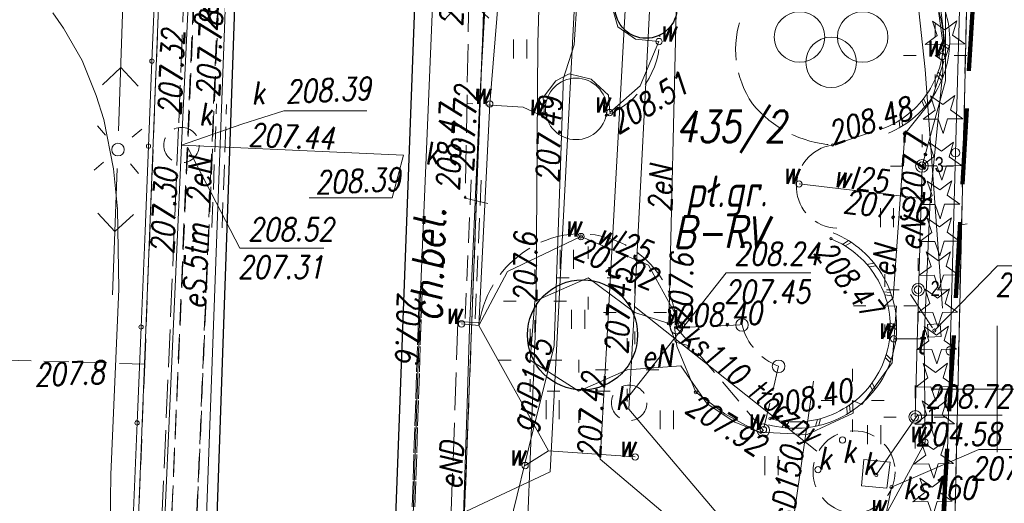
# Model space of a CAD drawing. Extents: x 6591072 to 6591270, y 5674713 to 5675005.
# Tile 21 of 37: x 6591211 to 6591250, y 5674895 to 5674915. Entities that reach past the tile are written whole.
import ezdxf
from ezdxf.enums import TextEntityAlignment as Align

# ---------------------------------------------------------------- set-up
doc = ezdxf.new("R2010")
doc.units = 0
doc.header["$PDMODE"] = 33
doc.header["$PDSIZE"] = 0.3
for name, pattern in [('1', [0]), ('2', [1.5, 1, -0.5]), ('BGT', [0]), ('BPB', [1.5, 1, -0.5]), ('BUW', [1.5, 1, -0.5]), ('KOC', [2, 1.5, -0.5]), ('KOJ', [0]), ('KOU', [1.5, 1, -0.5]), ('UBE', [1.5, 1, -0.5]), ('UOK', [1.5, 1, -0.5]), ('UPE', [0]), ('UPG', [0]), ('UPK', [0]), ('UPT', [0]), ('UPW', [0]), ('WRC', [0])]:
    doc.linetypes.add(name, pattern=pattern)
doc.layers.get('0').update_dxf_attribs({"color": 250, "linetype": 'CONTINUOUS', "lineweight": 100})
for name, color, linetype, lineweight in [('Dzialki', 7, '1', 18), ('EBUPP_L_6', 250, 'BUW', 18), ('EBUPP_T_0', 250, 'CONTINUOUS', 18), ('Kontury', 90, '1', 18), ('Numery_dzialek', 7, 'CONTINUOUS', 18), ('Numery_konturow', 90, 'CONTINUOUS', 13), ('SDROK_T_1', 7, 'CONTINUOUS', 18), ('SDRPK_L_0', 7, 'KOJ', 25), ('SDRPK_L_2', 7, 'KOC', 18), ('SDRPK_L_3', 7, 'KOJ', 25), ('SDRPK_L_5', 7, 'KOC', 18), ('SDRPT_L_1', 7, '1', 18), ('SZOPO_L_0', 7, 'BGT', 18), ('SZOPO_L_1', 7, '2', 18), ('SZZPZ_T_0', 7, 'CONTINUOUS', 18), ('SZZTS_T_1', 7, 'CONTINUOUS', 18), ('UEEOA_T_10', 1, 'CONTINUOUS', 18), ('UEEOA_T_9', 1, 'CONTINUOUS', 18), ('UEEOC_T_0', 1, 'CONTINUOUS', 18), ('UEEOO_T_0', 1, 'CONTINUOUS', 18), ('UEEOO_T_1', 1, 'CONTINUOUS', 18), ('UEEPB_L_0', 1, 'UBE', 18), ('UEEPB_L_1', 1, 'UBE', 18), ('UEEPON_L_0', 1, 'UPE', 18), ('UEEPON_L_1', 1, 'UPE', 18), ('UGGOC_T_0', 2, 'CONTINUOUS', 18), ('UGGOO_T_0', 2, 'CONTINUOUS', 18), ('UGGPON_L_1', 2, 'UPG', 18), ('UKKOA_T_13', 36, 'CONTINUOUS', 18), ('UKKOA_T_3', 36, 'CONTINUOUS', 18), ('UKKOA_T_4', 36, 'CONTINUOUS', 18), ('UKKOA_T_5', 36, 'CONTINUOUS', 18), ('UKKOC_T_0', 36, 'CONTINUOUS', 18), ('UKKOC_T_1', 36, 'CONTINUOUS', 18), ('UKKOC_T_2', 36, 'CONTINUOUS', 18), ('UKKOC_T_3', 36, 'CONTINUOUS', 18), ('UKKOC_T_4', 36, 'CONTINUOUS', 18), ('UKKOC_T_5', 36, 'CONTINUOUS', 18), ('UKKOO_T_1', 36, 'CONTINUOUS', 18), ('UKKOO_T_7', 36, 'CONTINUOUS', 18), ('UKKPA_L_1', 36, 'UOK', 18), ('UKKPA_L_4', 36, 'UOK', 18), ('UKKPA_L_5', 36, 'UOK', 18), ('UKKPA_L_6', 36, '1', 0), ('UKKPOD_L_1', 36, 'UPK', 18), ('UKKPOL_L_1', 36, 'UPG', 18), ('UKKPOM_L_1', 36, 'UPG', 18), ('UKKPOP_L_0', 36, 'UPG', 18), ('UKKPOP_L_1', 36, 'UPG', 18), ('UTTOA_T_14', 30, 'CONTINUOUS', 18), ('UTTOA_T_3', 30, 'CONTINUOUS', 18), ('UTTOC_T_3', 30, 'CONTINUOUS', 18), ('UTTOO_T_2', 30, 'CONTINUOUS', 18), ('UTTPOM_L_0', 30, 'UPT', 18), ('UTTPOM_L_1', 30, 'UPT', 18), ('UWWOA_T_2', 5, 'CONTINUOUS', 18), ('UWWOA_T_7', 5, 'CONTINUOUS', 18), ('UWWOC_T_0', 5, 'CONTINUOUS', 18), ('UWWOO_T_1', 5, 'CONTINUOUS', 18), ('UWWPL_L_0', 5, 'UPW', 18), ('UWWPM_L_1', 5, 'UPW', 18), ('WUKOS_T_1', 7, 'CONTINUOUS', 18), ('WWRPH_L_0', 23, '1', 13), ('WWRPP_T_0', 13, 'CONTINUOUS', 18), ('ZAKRES', 250, '2', 100)]:
    doc.layers.add(name, color=color, linetype=linetype, lineweight=lineweight)
doc.layers.add('PARSI', color=7, linetype='CONTINUOUS', lineweight=20, true_color=0x0a0909)
for name, color, linetype, lineweight, plot in [('PP$$O', 209, 'CONTINUOUS', 13, False), ('PPINO', 4, 'CONTINUOUS', 13, False), ('PPINP', 4, 'CONTINUOUS', 13, False)]:
    doc.layers.add(name, color=color, linetype=linetype, lineweight=lineweight, plot=plot)
doc.styles.add('K1_ACAD', font='romans.shx', dxfattribs={"width": 0.8, "oblique": 12})
doc.styles.add('OPIS_PIK', font='txt', dxfattribs={"width": 0.8, "height": 1.2})
doc.styles.get("Standard").update_dxf_attribs({"font": 'Simplex.SHX', "width": 0.75})

# ---------------------------------------------------------------- blocks, each defined once
blk = doc.blocks.new('other_BUJ')
at = {"linetype": 'Continuous'}
blk.add_circle((0, 0), 0.25, dxfattribs=at)
blk = doc.blocks.new('other_WSU')
at = {"linetype": 'Continuous'}
blk.add_circle((0, 0), 0.045, dxfattribs=at)
blk = doc.blocks.new('other_SLS')
at = {"linetype": 'Continuous'}
blk.add_circle((0, 0), 0.25, dxfattribs=at)
blk = doc.blocks.new('other_PNN')
at = {"linetype": 'Continuous'}
for p, q in [((3.25, 0), (2.5429, 0.7071)), ((0.75, 0), (5.75, 0)), ((3.25, 0), (2.5429, -0.7071))]:
    blk.add_line(p, q, dxfattribs=at)
blk = doc.blocks.new('other_LAT')
at = {"linetype": 'Continuous'}
for p, q in [((0, 0.75), (0, 1.25)), ((-1.25, 0), (-0.75, 0)), ((0.75, 0), (1.25, 0)), ((0, -0.75), (0, -1.25))]:
    blk.add_line(p, q, dxfattribs=at)
blk = doc.blocks.new('other_UGE')
at = {"linetype": 'Continuous'}
blk.add_circle((0, 0), 0.0625, dxfattribs=at)
blk = doc.blocks.new('ARM')
at = {"linetype": 'Continuous'}
blk.add_circle((0, 0), 0.125, dxfattribs=at)
blk = doc.blocks.new('other_UGK')
at = {"linetype": 'Continuous'}
blk.add_circle((0, 0), 0.0625, dxfattribs=at)
blk = doc.blocks.new('other_WLM')
at = {"linetype": 'Continuous'}
for p, q in [((0.25, 0.25), (-0.25, 0.25)), ((-0.25, 0.25), (-0.25, -0.25)), ((0.25, -0.25), (0.25, 0.25)), ((-0.25, -0.25), (0.25, -0.25))]:
    blk.add_line(p, q, dxfattribs=at)
blk = doc.blocks.new('other_UGW')
at = {"linetype": 'Continuous'}
blk.add_circle((0, 0), 0.0625, dxfattribs=at)
blk = doc.blocks.new('other_DIN')
at = {"linetype": 'Continuous'}
for p, q in [((-0.3012, 0.09375), (-0.4937, 0.6621)), ((-0.4937, 0.6621), (-0.0039, 0.31545)), ((-0.0039, 0.31545), (0.4771, 0.67415)), ((0.4771, 0.67415), (0.2988, 0.1012)), ((-0.78225, -0.26495), (-0.3012, 0.09375)), ((0.2988, 0.1012), (0.7886, -0.24545)), ((-0.18225, -0.2575), (-0.78225, -0.26495)), ((0.01025, -0.82585), (-0.18225, -0.2575)), ((0.1886, -0.2529), (0.01025, -0.82585)), ((0.7886, -0.24545), (0.1886, -0.2529))]:
    blk.add_line(p, q, dxfattribs=at)
blk = doc.blocks.new('TRA1')
at = {"linetype": 'Continuous'}
for p, q in [((-0.2625, -0.375), (-0.2625, 0.375)), ((0.2625, -0.375), (0.2625, 0.375))]:
    blk.add_line(p, q, dxfattribs=at)
blk = doc.blocks.new('other_PLZ')
at = {"linetype": 'Continuous'}
for centre in [(-1.25, 0.4385), (1.25, 0.4385), (0, -0.5615)]:
    blk.add_circle(centre, 1, dxfattribs=at)
blk = doc.blocks.new('mzsk01')
at = {"layer": 'PARSI'}
for p, q in [((0, -5), (0, 5)), ((5, 0), (-5, 0))]:
    blk.add_line(p, q, dxfattribs=at)
blk = doc.blocks.new('PIK_IN')
at = {"layer": 'PPINP'}
blk.add_point((0, 0), dxfattribs=at)
at = {"layer": 'PP$$O', "color": 0, "oblique": 15, "width": 0.8, "flags": 1}
blk.add_attdef('KOD', (1, -1.3), '', height=0.5, dxfattribs=at)
at = {"layer": 'PPINO', "color": 0, "style": 'OPIS_PIK', "width": 0.8}
blk.add_attdef('NR_PKT', (1, -0.5), '', height=1.2, dxfattribs=at)

msp = doc.modelspace()

# ---------------------------------------------------------------- linework, layer by layer
at = {"layer": 'Dzialki'}
for p, q in [((6591216.91, 5674918.49), (6591213.55, 5674832.79)), ((6591229.77, 5674917.99), (6591228.89, 5674894.8)), ((6591248.29, 5674893.43), (6591248.83, 5674917.26))]:
    msp.add_line(p, q, dxfattribs=at)
at = {"layer": 'EBUPP_L_6', "linetype": 'BUW'}
for p, q in [((6591237.3, 5674902.43), (6591239.89, 5674902.54)), ((6591240.73, 5674898.37), (6591237.3, 5674902.43)), ((6591241.34, 5674900.9), (6591240.73, 5674898.37))]:
    msp.add_line(p, q, dxfattribs=at)
msp.add_arc((6591242.217, 5674903.137), 2.402, 194.3782, 248.5846, dxfattribs=at)
at = {"layer": 'Kontury', "linetype": 'KOU'}
for p, q in [((6591216.23, 5674900.99), (6591216.91, 5674918.49)), ((6591229.77, 5674917.99), (6591228.89, 5674894.8)), ((6591248.58, 5674906.5), (6591248.83, 5674917.03)), ((6591248.29, 5674893.43), (6591248.58, 5674906.5)), ((6591248.807, 5674906.539), (6591248.58, 5674906.5)), ((6591216.23, 5674900.99), (6591190.86, 5674901.7)), ((6591214.42, 5674855.05), (6591216.23, 5674900.99))]:
    msp.add_line(p, q, dxfattribs=at)
at = {"layer": 'SDRPK_L_0', "linetype": 'KOJ'}
for centre, radius in [((6591236.089, 5674915.118), 1.229), ((6591233.57, 5674902.144), 2.18)]:
    msp.add_circle(centre, radius, dxfattribs=at)
at = {"layer": 'SDRPK_L_2', "linetype": 'KOC'}
for p, q in [((6591231.22, 5674911.16), (6591228.99, 5674911.31)), ((6591232.16, 5674910.72), (6591231.22, 5674911.16)), ((6591243.48, 5674909.66), (6591245.59, 5674910.36)), ((6591228.64, 5674902.66), (6591229.49, 5674902.63))]:
    msp.add_line(p, q, dxfattribs=at)
for centre, radius, start, end in [((6591243.459, 5674913.452), 3.822, 104.065, 214.2667), ((6591233.307, 5674913.949), 3.334, 291.1514, 1.2194), ((6591243.816, 5674914.215), 4.567, 219.6576, 265.78), ((6591243.699, 5674908.022), 1.653, 97.6207, 267.9478), ((6591233.485, 5674902.33), 3.817, 1.5016, 122.7487), ((6591233.654, 5674901.963), 4.217, 121.9886, 170.9043)]:
    msp.add_arc(centre, radius, start, end, dxfattribs=at)
at = {"layer": 'SDRPK_L_3', "linetype": 'KOJ'}
for p, q in [((6591218.917, 5674889.619), (6591219.91, 5674918.12)), ((6591227.01, 5674917.73), (6591225.968, 5674889.524))]:
    msp.add_line(p, q, dxfattribs=at)
at = {"layer": 'SDRPK_L_5', "linetype": 'KOC'}
for p, q in [((6591217.87, 5674918.03), (6591217.572, 5674910.356)), ((6591229.11, 5674917.65), (6591228.926, 5674907.554)), ((6591217.572, 5674910.356), (6591215.911, 5674871.201)), ((6591228.926, 5674907.554), (6591229.825, 5674907.351)), ((6591228.64, 5674902.66), (6591228.14, 5674888.554))]:
    msp.add_line(p, q, dxfattribs=at)
at = {"layer": 'SDRPT_L_1', "linetype": '1'}
for p, q in [((6591247.865, 5674913.589), (6591248.105, 5674913.449)), ((6591247.869, 5674913.708), (6591248.114, 5674913.576)), ((6591247.612, 5674912.432), (6591247.796, 5674912.224)), ((6591247.654, 5674912.544), (6591247.845, 5674912.341)), ((6591247.009, 5674911.413), (6591247.119, 5674911.157)), ((6591247.084, 5674911.506), (6591247.202, 5674911.253)), ((6591246.117, 5674910.634), (6591246.141, 5674910.356)), ((6591246.217, 5674910.698), (6591246.25, 5674910.422)), ((6591243.865, 5674905.729), (6591244.105, 5674905.878)), ((6591243.974, 5674905.665), (6591244.219, 5674905.805)), ((6591244.84, 5674904.931), (6591245.115, 5674904.991)), ((6591244.921, 5674904.834), (6591245.198, 5674904.885)), ((6591245.496, 5674903.855), (6591245.776, 5674903.822)), ((6591245.541, 5674903.737), (6591245.82, 5674903.694)), ((6591245.76, 5674902.623), (6591246.014, 5674902.499)), ((6591245.764, 5674902.497), (6591246.013, 5674902.364)), ((6591245.565, 5674901.253), (6591245.757, 5674901.045)), ((6591245.604, 5674901.373), (6591245.802, 5674901.172)), ((6591244.967, 5674900.144), (6591245.08, 5674899.885)), ((6591245.043, 5674900.245), (6591245.164, 5674899.99)), ((6591244.037, 5674899.294), (6591244.058, 5674899.013)), ((6591244.142, 5674899.364), (6591244.172, 5674899.084)), ((6591242.878, 5674898.799), (6591242.805, 5674898.527)), ((6591243.001, 5674898.831), (6591242.937, 5674898.556)), ((6591241.621, 5674898.714), (6591241.462, 5674898.481)), ((6591241.748, 5674898.703), (6591241.596, 5674898.465))]:
    msp.add_line(p, q, dxfattribs=at)
at = {"layer": 'SDRPT_L_1', "linetype": 'KOJ'}
msp.add_circle((6591233.319, 5674911.094), 1.218, dxfattribs=at)
at = {"layer": 'SDRPT_L_1', "linetype": '1'}
for centre, radius, start, end in [((6591244.141, 5674913.796), 3.729, 5.9552, 24.2277), ((6591244.141, 5674913.796), 3.979, 5.9552, 24.2277), ((6591244.141, 5674913.796), 3.729, 347.6826, 5.9552), ((6591244.141, 5674913.796), 3.979, 347.6826, 5.9552), ((6591244.141, 5674913.796), 3.729, 329.41, 347.6826), ((6591244.141, 5674913.796), 3.979, 329.41, 347.6826), ((6591244.141, 5674913.796), 3.729, 311.1374, 329.41), ((6591244.141, 5674913.796), 3.979, 311.1374, 329.41), ((6591244.141, 5674913.796), 3.729, 292.8648, 311.1374), ((6591244.141, 5674913.796), 3.979, 292.8648, 311.1374), ((6591241.999, 5674902.46), 4.015, 48.7272, 67.9922), ((6591241.999, 5674902.46), 3.765, 48.7272, 67.9922), ((6591241.999, 5674902.46), 4.015, 29.4623, 48.7272), ((6591241.999, 5674902.46), 3.765, 29.4623, 48.7272), ((6591241.999, 5674902.46), 3.765, 10.1973, 29.4623), ((6591241.999, 5674902.46), 4.015, 10.1973, 29.4623), ((6591241.999, 5674902.46), 3.765, 350.9324, 10.1973), ((6591241.999, 5674902.46), 4.015, 350.9324, 10.1973), ((6591241.999, 5674902.46), 3.765, 331.6674, 350.9324), ((6591241.999, 5674902.46), 4.015, 331.6674, 350.9324), ((6591241.999, 5674902.46), 3.765, 312.4025, 331.6674), ((6591241.999, 5674902.46), 4.015, 312.4025, 331.6674), ((6591241.999, 5674902.46), 3.765, 293.1375, 312.4025), ((6591241.999, 5674902.46), 4.015, 293.1375, 312.4025), ((6591241.999, 5674902.46), 3.765, 254.6076, 273.8726), ((6591241.999, 5674902.46), 3.765, 273.8726, 293.1375), ((6591241.999, 5674902.46), 4.015, 273.8726, 293.1375), ((6591241.999, 5674902.46), 4.015, 254.6076, 273.8726)]:
    msp.add_arc(centre, radius, start, end, dxfattribs=at)
at = {"layer": 'SZOPO_L_0', "linetype": 'BGT'}
for p, q in [((6591248.56, 5674917.21), (6591248.35, 5674909.36)), ((6591248.35, 5674909.36), (6591248.14, 5674901.51)), ((6591248.14, 5674901.51), (6591247.93, 5674893.66))]:
    msp.add_line(p, q, dxfattribs=at)
for centre in [(6591248.35, 5674909.36), (6591248.14, 5674901.51)]:
    msp.add_circle(centre, 0.17, dxfattribs=at)
at = {"layer": 'SZOPO_L_1', "linetype": 'BGT'}
for p, q in [((6591216.515, 5674912.984), (6591216.648, 5674916.35)), ((6591216.381, 5674909.618), (6591216.515, 5674912.984)), ((6591216.248, 5674906.252), (6591216.381, 5674909.618)), ((6591216.088, 5674902.456), (6591216.248, 5674906.252)), ((6591215.928, 5674898.659), (6591216.088, 5674902.456)), ((6591215.767, 5674894.862), (6591215.928, 5674898.659))]:
    msp.add_line(p, q, dxfattribs=at)
for centre in [(6591216.515, 5674912.984), (6591216.381, 5674909.618), (6591216.088, 5674902.456), (6591215.928, 5674898.659)]:
    msp.add_circle(centre, 0.085, dxfattribs=at)
at = {"layer": 'UEEOC_T_0', "linetype": 'Continuous'}
for p, q in [((6591245.81, 5674896.12), (6591249.274, 5674897.604)), ((6591249.274, 5674897.604), (6591251.977, 5674897.604))]:
    msp.add_line(p, q, dxfattribs=at)
at = {"layer": 'UEEPB_L_0', "linetype": 'UBE'}
for p, q in [((6591218.893, 5674906.399), (6591219.076, 5674911.288)), ((6591219.293, 5674906.384), (6591219.476, 5674911.273)), ((6591229.165, 5674908.287), (6591228.901, 5674902.426)), ((6591229.564, 5674908.269), (6591229.301, 5674902.408)), ((6591227.105, 5674903.822), (6591227.07, 5674902.753)), ((6591227.215, 5674903.818), (6591227.18, 5674902.75)), ((6591227.07, 5674902.753), (6591227.034, 5674901.684)), ((6591227.18, 5674902.75), (6591227.144, 5674901.681)), ((6591227.034, 5674901.684), (6591226.999, 5674900.616)), ((6591227.144, 5674901.681), (6591227.109, 5674900.612)), ((6591226.999, 5674900.616), (6591226.964, 5674899.547)), ((6591227.109, 5674900.612), (6591227.074, 5674899.544)), ((6591226.964, 5674899.547), (6591226.928, 5674898.478)), ((6591227.074, 5674899.544), (6591227.038, 5674898.475)), ((6591226.928, 5674898.478), (6591226.893, 5674897.41)), ((6591227.038, 5674898.475), (6591227.003, 5674897.406)), ((6591226.893, 5674897.41), (6591226.858, 5674896.341)), ((6591227.003, 5674897.406), (6591226.968, 5674896.338)), ((6591226.858, 5674896.341), (6591226.822, 5674895.272)), ((6591226.968, 5674896.338), (6591226.932, 5674895.269))]:
    msp.add_line(p, q, dxfattribs=at)
at = {"layer": 'UEEPB_L_1', "linetype": 'UBE'}
for p, q in [((6591217.24, 5674893.52), (6591218.77, 5674928.79)), ((6591219.68, 5674928.79), (6591218.21, 5674893.01)), ((6591218.348, 5674919.931), (6591217.975, 5674911.051)), ((6591219.347, 5674919.889), (6591218.975, 5674911.009)), ((6591217.975, 5674911.051), (6591217.603, 5674902.171)), ((6591218.975, 5674911.009), (6591218.602, 5674902.129)), ((6591217.603, 5674902.171), (6591217.23, 5674893.291)), ((6591218.602, 5674902.129), (6591218.23, 5674893.249))]:
    msp.add_line(p, q, dxfattribs=at)
at = {"layer": 'UEEPON_L_0', "linetype": 'UPE'}
for p, q in [((6591237.61, 5674929.32), (6591236.99, 5674902.6)), ((6591227.16, 5674903.82), (6591227.69, 5674916.5)), ((6591247.88, 5674913.41), (6591247.67, 5674914.98)), ((6591247.95, 5674912.21), (6591247.95, 5674915.01)), ((6591247.54, 5674913.21), (6591247.88, 5674913.41)), ((6591247.89, 5674912.97), (6591247.54, 5674913.21)), ((6591247.39, 5674911.42), (6591247.89, 5674912.97)), ((6591247.024, 5674908.834), (6591247.95, 5674912.21)), ((6591246.34, 5674910.1), (6591247.39, 5674911.42)), ((6591245.88, 5674903.61), (6591246.34, 5674910.1)), ((6591246.88, 5674903.79), (6591247.024, 5674908.834)), ((6591233.8, 5674904.4), (6591231.69, 5674903.48)), ((6591235.65, 5674903.03), (6591233.8, 5674904.4)), ((6591226.63, 5674887.79), (6591227.16, 5674903.82)), ((6591231.69, 5674903.48), (6591231.5, 5674901.14)), ((6591245.55, 5674903.3), (6591245.88, 5674903.61)), ((6591246.751, 5674898.897), (6591246.88, 5674903.79)), ((6591246.01, 5674903.28), (6591245.55, 5674903.3)), ((6591245.84, 5674901.04), (6591246.01, 5674903.28)), ((6591236.99, 5674902.6), (6591235.65, 5674903.03)), ((6591236.99, 5674902.6), (6591237.26, 5674901.86)), ((6591237.26, 5674901.86), (6591237.76, 5674901.73)), ((6591231.5, 5674901.14), (6591233.42, 5674899.91)), ((6591233.42, 5674899.91), (6591235.34, 5674900.76)), ((6591235.34, 5674900.76), (6591237.46, 5674900.92)), ((6591237.46, 5674900.92), (6591238.51, 5674899.42)), ((6591244.64, 5674899.39), (6591245.84, 5674901.04)), ((6591244.27, 5674899.55), (6591244.64, 5674899.39)), ((6591244.29, 5674899.04), (6591244.27, 5674899.55)), ((6591238.51, 5674899.42), (6591239.6, 5674898.69)), ((6591242.47, 5674898.2), (6591244.29, 5674899.04)), ((6591239.6, 5674898.69), (6591240.61, 5674898.29)), ((6591240.61, 5674898.29), (6591242.47, 5674898.2)), ((6591244.97, 5674892), (6591245.81, 5674896.12))]:
    msp.add_line(p, q, dxfattribs=at)
at = {"layer": 'UEEPON_L_1', "linetype": 'UPE'}
for p, q in [((6591232.572, 5674937.354), (6591231.803, 5674913.7)), ((6591219.935, 5674928.158), (6591219.403, 5674914.626)), ((6591229.511, 5674911.529), (6591229.865, 5674917.872)), ((6591219.403, 5674914.626), (6591219.176, 5674908.647)), ((6591231.803, 5674913.7), (6591231.756, 5674905.921)), ((6591229.101, 5674902.417), (6591229.511, 5674911.529)), ((6591219.176, 5674908.647), (6591218.407, 5674887.696)), ((6591231.741, 5674903.528), (6591231.756, 5674905.921)), ((6591231.752, 5674903.406), (6591231.165, 5674888.973)), ((6591228.986, 5674898.995), (6591229.101, 5674902.417)), ((6591228.653, 5674888.986), (6591228.986, 5674898.995))]:
    msp.add_line(p, q, dxfattribs=at)
at = {"layer": 'UGGPON_L_1', "linetype": 'UPG'}
for p, q in [((6591234.828, 5674939.558), (6591233.246, 5674913.63)), ((6591233.246, 5674913.63), (6591232.812, 5674912.27)), ((6591232.803, 5674912.013), (6591232.695, 5674908.853)), ((6591232.812, 5674912.27), (6591232.803, 5674912.013)), ((6591232.695, 5674908.853), (6591232.453, 5674901.736)), ((6591232.43, 5674901.647), (6591231.581, 5674898.222)), ((6591232.453, 5674901.736), (6591232.43, 5674901.647)), ((6591231.581, 5674898.222), (6591230.646, 5674894.444))]:
    msp.add_line(p, q, dxfattribs=at)
at = {"layer": 'UKKOC_T_3', "linetype": 'Continuous'}
for p, q in [((6591217.93, 5674909.576), (6591220, 5674905.574)), ((6591220, 5674905.574), (6591223.323, 5674905.574))]:
    msp.add_line(p, q, dxfattribs=at)
at = {"layer": 'UKKOC_T_4', "linetype": 'Continuous'}
for p, q in [((6591235.266, 5674899.529), (6591239.263, 5674904.605)), ((6591239.263, 5674904.605), (6591242.618, 5674904.605)), ((6591245.21, 5674896.6), (6591246.835, 5674898.959)), ((6591246.835, 5674898.959), (6591250.19, 5674898.959))]:
    msp.add_line(p, q, dxfattribs=at)
at = {"layer": 'UKKOC_T_5', "linetype": 'Continuous'}
for p, q in [((6591220.074, 5674910.491), (6591221.739, 5674911.02)), ((6591221.739, 5674911.02), (6591225.029, 5674911.02)), ((6591226.482, 5674909.258), (6591226.03, 5674907.567)), ((6591222.74, 5674907.567), (6591226.03, 5674907.567))]:
    msp.add_line(p, q, dxfattribs=at)
at = {"layer": 'UKKPA_L_1', "linetype": 'UOK'}
msp.add_circle((6591217.688, 5674909.657), 0.7, dxfattribs=at)
at = {"layer": 'UKKPA_L_4', "linetype": 'UOK'}
msp.add_circle((6591244.328, 5674896.72), 1.626, dxfattribs=at)
at = {"layer": 'UKKPA_L_5', "linetype": 'UOK'}
msp.add_circle((6591235.42, 5674899.453), 0.7, dxfattribs=at)
at = {"layer": 'UKKPA_L_6', "linetype": '1'}
for p, q in [((6591244.62, 5674896.17), (6591244.72, 5674897.21)), ((6591244.72, 5674897.21), (6591245.76, 5674897.11)), ((6591245.76, 5674897.11), (6591245.63, 5674896.07)), ((6591245.63, 5674896.07), (6591244.62, 5674896.17))]:
    msp.add_line(p, q, dxfattribs=at)
at = {"layer": 'UKKPOD_L_1', "linetype": 'UPK'}
for p, q in [((6591220.074, 5674910.491), (6591217.688, 5674909.657)), ((6591217.688, 5674909.657), (6591226.482, 5674909.258))]:
    msp.add_line(p, q, dxfattribs=at)
at = {"layer": 'UKKPOL_L_1', "linetype": 'UPK'}
msp.add_line((6591241.071, 5674889.004), (6591242.719, 5674900.311), dxfattribs=at)
at = {"layer": 'UKKPOM_L_1', "linetype": 'UPK'}
for p, q in [((6591217.688, 5674909.657), (6591219.804, 5674954.603)), ((6591215.424, 5674858.608), (6591217.688, 5674909.657))]:
    msp.add_line(p, q, dxfattribs=at)
at = {"layer": 'UKKPOP_L_0', "linetype": 'UPK'}
msp.add_line((6591242.86, 5674897.54), (6591235.63, 5674903.27), dxfattribs=at)
at = {"layer": 'UKKPOP_L_1', "linetype": 'UPK'}
for p, q in [((6591237.136, 5674932.28), (6591235.68, 5674904.422)), ((6591234.531, 5674901.874), (6591236.057, 5674929.305)), ((6591235.68, 5674904.422), (6591235.63, 5674903.27)), ((6591235.63, 5674903.27), (6591235.407, 5674899.198)), ((6591234.271, 5674897.218), (6591234.531, 5674901.874)), ((6591235.407, 5674899.198), (6591243.403, 5674889.794)), ((6591242.554, 5674890.237), (6591234.271, 5674897.218))]:
    msp.add_line(p, q, dxfattribs=at)
at = {"layer": 'UTTOC_T_3', "linetype": 'Continuous'}
for p, q in [((6591247.508, 5674902.32), (6591250.009, 5674904.874)), ((6591250.009, 5674904.874), (6591253.298, 5674904.874))]:
    msp.add_line(p, q, dxfattribs=at)
at = {"layer": 'UTTPOM_L_0', "linetype": 'UPT'}
msp.add_line((6591246.57, 5674903.75), (6591247.43, 5674902.43), dxfattribs=at)
at = {"layer": 'UTTPOM_L_1', "linetype": 'UPT'}
for p, q in [((6591246.279, 5674920.799), (6591247.14, 5674912.66)), ((6591247.14, 5674912.66), (6591247.834, 5674903.201))]:
    msp.add_line(p, q, dxfattribs=at)
at = {"layer": 'UWWPL_L_0', "linetype": 'UPW'}
for p, q in [((6591229.9, 5674911.29), (6591230.41, 5674917.45)), ((6591234.97, 5674914.34), (6591234.74, 5674915.18)), ((6591247.75, 5674915.13), (6591247.93, 5674913.67)), ((6591235.67, 5674913.85), (6591234.97, 5674914.34)), ((6591236.6, 5674913.76), (6591235.67, 5674913.85)), ((6591235.85, 5674912.01), (6591236.6, 5674913.76)), ((6591247.93, 5674913.67), (6591247.82, 5674913.17)), ((6591247.82, 5674913.17), (6591247.85, 5674912.57)), ((6591232.52, 5674912.21), (6591233.04, 5674912.48)), ((6591233.04, 5674912.48), (6591233.91, 5674912.27)), ((6591247.85, 5674912.57), (6591247.34, 5674907.51)), ((6591232.02, 5674911.54), (6591232.52, 5674912.21)), ((6591233.91, 5674912.27), (6591234.6, 5674911.64)), ((6591234.65, 5674910.95), (6591235.85, 5674912.01)), ((6591234.6, 5674911.64), (6591234.65, 5674910.95)), ((6591229.47, 5674902.52), (6591229.9, 5674911.29)), ((6591232.06, 5674910.85), (6591232.02, 5674911.54)), ((6591247.34, 5674907.51), (6591242.15, 5674908.12)), ((6591247.34, 5674907.51), (6591247.1, 5674901.99)), ((6591230.6, 5674904.66), (6591233.51, 5674906.04)), ((6591233.51, 5674906.04), (6591236.18, 5674904.91)), ((6591229.47, 5674902.52), (6591230.6, 5674904.66)), ((6591236.18, 5674904.91), (6591237.49, 5674902.53)), ((6591229.47, 5674902.52), (6591228.78, 5674902.58)), ((6591232.22, 5674897.55), (6591229.47, 5674902.52)), ((6591237.49, 5674902.53), (6591237.21, 5674902.47)), ((6591237.21, 5674902.47), (6591237.31, 5674901.7)), ((6591247.1, 5674901.99), (6591245.9, 5674901.99)), ((6591247.1, 5674901.99), (6591247.14, 5674897.9)), ((6591237.31, 5674901.7), (6591238.06, 5674899.87)), ((6591238.06, 5674899.87), (6591239.21, 5674899.02)), ((6591239.21, 5674899.02), (6591240.64, 5674898.24)), ((6591240.64, 5674898.24), (6591240.74, 5674898.39)), ((6591247.14, 5674897.9), (6591245.58, 5674895)), ((6591231.3, 5674896.97), (6591232.22, 5674897.55)), ((6591232.22, 5674897.55), (6591235.66, 5674897.31))]:
    msp.add_line(p, q, dxfattribs=at)
at = {"layer": 'UWWPM_L_1', "linetype": 'UPW'}
for p, q in [((6591232.295, 5674896.715), (6591233.297, 5674915.974)), ((6591232.295, 5674896.715), (6591233.297, 5674915.974)), ((6591228.753, 5674895.054), (6591232.295, 5674896.715))]:
    msp.add_line(p, q, dxfattribs=at)
at = {"layer": 'WWRPH_L_0', "linetype": 'WRC'}
for p, q in [((6591212.593, 5674914.897), (6591213.019, 5674914.297)), ((6591213.019, 5674914.297), (6591213.748, 5674913.006)), ((6591213.748, 5674913.006), (6591214.314, 5674911.625)), ((6591214.314, 5674911.625), (6591214.605, 5674910.67)), ((6591214.605, 5674910.67), (6591214.988, 5674908.724)), ((6591214.988, 5674908.724), (6591215.148, 5674907.14)), ((6591215.148, 5674907.14), (6591215.207, 5674903.959)), ((6591215.207, 5674903.959), (6591214.884, 5674896.616)), ((6591214.884, 5674896.616), (6591214.589, 5674859.343))]:
    msp.add_line(p, q, dxfattribs=at)
at = {"layer": 'ZAKRES', "linetype": 'BPB', "ltscale": 3}
msp.add_lwpolyline([(6591165.185, 5674987.457), (6591158.691, 5674859.807), (6591109.553, 5674863.045), (6591110.755, 5674725.53), (6591237.72, 5674719.424), (6591252.958, 5674983.187)], close=True, dxfattribs=at)

# ---------------------------------------------------------------- block references
at = {"layer": 'EBUPP_T_0'}
for p in [(6591237.3, 5674902.43), (6591239.89, 5674902.54), (6591241.34, 5674900.9), (6591240.73, 5674898.37)]:
    msp.add_blockref('other_BUJ', p, dxfattribs=at)
at = {"layer": 'EBUPP_T_0', "color": 253}
for p in [(6591237.3, 5674902.43), (6591239.89, 5674902.54), (6591241.34, 5674900.9), (6591240.73, 5674898.37)]:
    msp.add_blockref('other_BUJ', p, dxfattribs=at)
at = {"layer": 'PARSI', "color": 253, "xscale": 0.5, "yscale": 0.5, "zscale": 0.5}
msp.add_blockref('mzsk01', (6591250, 5674900), dxfattribs=at)
at = {"layer": 'PPINP', "linetype": 'ByBlock', "xscale": 0.5, "yscale": 0.5, "zscale": 0.5}
for p, values in [((6591247.024, 5674908.842, 208.377), {'NR_PKT': '3'}), ((6591246.862, 5674903.931, 208.299), {'NR_PKT': '2'}), ((6591246.733, 5674898.883, 208.271), {'NR_PKT': '1'})]:
    msp.add_blockref('PIK_IN', p, dxfattribs=at).add_auto_attribs(values)
at = {"layer": 'SZZPZ_T_0'}
for name, p in [('other_DIN', (6591247.927, 5674913.909)), ('TRA1', (6591231.102, 5674913.463)), ('other_DIN', (6591247.846, 5674910.95)), ('other_DIN', (6591247.795, 5674909.098)), ('other_DIN', (6591247.723, 5674907.57)), ('TRA1', (6591245.634, 5674906.783)), ('other_DIN', (6591247.714, 5674906.105)), ('TRA1', (6591232.946, 5674905.141)), ('other_DIN', (6591247.677, 5674904.765)), ('other_DIN', (6591247.637, 5674903.289)), ('TRA1', (6591233.396, 5674902.759)), ('other_DIN', (6591247.597, 5674901.818)), ('other_DIN', (6591247.556, 5674900.345)), ('TRA1', (6591232.39, 5674899.187)), ('other_DIN', (6591247.516, 5674898.873)), ('TRA1', (6591236.913, 5674898.781)), ('TRA1', (6591245.126, 5674898.189)), ('other_DIN', (6591247.473, 5674897.293)), ('TRA1', (6591241.062, 5674896.961)), ('other_DIN', (6591247.432, 5674895.804))]:
    msp.add_blockref(name, p, dxfattribs=at)
at = {"layer": 'SZZPZ_T_0', "color": 253}
for name, p in [('other_DIN', (6591247.927, 5674913.909)), ('TRA1', (6591231.102, 5674913.463)), ('other_DIN', (6591247.846, 5674910.95)), ('other_DIN', (6591247.795, 5674909.098)), ('other_DIN', (6591247.723, 5674907.57)), ('TRA1', (6591245.634, 5674906.783)), ('other_DIN', (6591247.714, 5674906.105)), ('TRA1', (6591232.946, 5674905.141)), ('other_DIN', (6591247.677, 5674904.765)), ('other_DIN', (6591247.637, 5674903.289)), ('TRA1', (6591233.396, 5674902.759)), ('other_DIN', (6591247.597, 5674901.818)), ('other_DIN', (6591247.556, 5674900.345)), ('TRA1', (6591232.39, 5674899.187)), ('other_DIN', (6591247.516, 5674898.873)), ('TRA1', (6591236.913, 5674898.781)), ('TRA1', (6591245.126, 5674898.189)), ('other_DIN', (6591247.473, 5674897.293)), ('TRA1', (6591241.062, 5674896.961)), ('other_DIN', (6591247.432, 5674895.804))]:
    msp.add_blockref(name, p, dxfattribs=at)
at = {"layer": 'SZZTS_T_1'}
msp.add_blockref('other_PLZ', (6591243.42, 5674913.5), dxfattribs=at)
at = {"layer": 'SZZTS_T_1', "color": 253}
msp.add_blockref('other_PLZ', (6591243.42, 5674913.5), dxfattribs=at)
at = {"layer": 'UEEOA_T_10', "rotation": 2.395774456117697}
msp.add_blockref('other_SLS', (6591215.172, 5674909.48), dxfattribs=at)
at = {"layer": 'UEEOA_T_10', "color": 253, "rotation": 2.395774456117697}
msp.add_blockref('other_SLS', (6591215.172, 5674909.48), dxfattribs=at)
at = {"layer": 'UEEOA_T_9'}
for name, p, rotation in [('other_LAT', (6591228.94, 5674915.53), 317.6900004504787), ('other_PNN', (6591215.172, 5674909.48), 88.02312400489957), ('other_LAT', (6591247.54, 5674913.21), 269.9999974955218), ('other_LAT', (6591215.172, 5674909.48), 40.80214672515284), ('other_PNN', (6591215.172, 5674909.48), 267.8372727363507), ('other_LAT', (6591233.8, 5674904.4), 269.9999974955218), ('other_LAT', (6591246.865, 5674903.929), 269.9999974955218), ('other_LAT', (6591231.69, 5674903.48), 269.9999974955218), ('other_LAT', (6591235.65, 5674903.03), 269.9999974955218), ('other_LAT', (6591245.55, 5674903.3), 269.9999974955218), ('other_LAT', (6591231.5, 5674901.14), 269.9999974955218), ('other_LAT', (6591235.34, 5674900.76), 269.9999974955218), ('other_LAT', (6591233.42, 5674899.91), 269.9999974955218), ('other_LAT', (6591244.27, 5674899.55), 269.9999974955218)]:
    msp.add_blockref(name, p, dxfattribs=dict(at, rotation=rotation))
at = {"layer": 'UEEOA_T_9', "color": 253}
for name, p, rotation in [('other_LAT', (6591228.94, 5674915.53), 317.6900004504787), ('other_PNN', (6591215.172, 5674909.48), 88.02312400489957), ('other_LAT', (6591247.54, 5674913.21), 269.9999974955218), ('other_LAT', (6591215.172, 5674909.48), 40.80214672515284), ('other_LAT', (6591247.022, 5674908.831), 269.9999974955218), ('other_PNN', (6591215.172, 5674909.48), 267.8372727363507), ('other_LAT', (6591233.8, 5674904.4), 269.9999974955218), ('other_LAT', (6591246.865, 5674903.929), 269.9999974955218), ('other_LAT', (6591231.69, 5674903.48), 269.9999974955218), ('other_LAT', (6591235.65, 5674903.03), 269.9999974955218), ('other_LAT', (6591245.55, 5674903.3), 269.9999974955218), ('other_LAT', (6591231.5, 5674901.14), 269.9999974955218), ('other_LAT', (6591235.34, 5674900.76), 269.9999974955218), ('other_LAT', (6591233.42, 5674899.91), 269.9999974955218), ('other_LAT', (6591244.27, 5674899.55), 269.9999974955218), ('other_LAT', (6591246.751, 5674898.891), 269.9999974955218)]:
    msp.add_blockref(name, p, dxfattribs=dict(at, rotation=rotation))
for p in [(6591247.018, 5674908.834), (6591246.868, 5674903.933), (6591246.751, 5674898.897)]:
    msp.add_blockref('other_SLS', p, dxfattribs=at)
at = {"layer": 'UEEOC_T_0'}
for p in [(6591246.34, 5674910.1), (6591227.16, 5674903.82), (6591236.99, 5674902.6), (6591245.81, 5674896.12)]:
    msp.add_blockref('other_UGE', p, dxfattribs=at)
at = {"layer": 'UEEOC_T_0', "color": 253}
for p in [(6591246.34, 5674910.1), (6591227.16, 5674903.82), (6591236.99, 5674902.6), (6591245.81, 5674896.12)]:
    msp.add_blockref('other_UGE', p, dxfattribs=at)
at = {"layer": 'UKKOA_T_13'}
for p in [(6591243.87, 5674897.98), (6591242.9, 5674896.81)]:
    msp.add_blockref('ARM', p, dxfattribs=at)
at = {"layer": 'UKKOA_T_13', "color": 253}
for p in [(6591243.87, 5674897.98), (6591242.9, 5674896.81)]:
    msp.add_blockref('ARM', p, dxfattribs=at)
at = {"layer": 'UKKOC_T_4'}
msp.add_blockref('other_UGK', (6591245.21, 5674896.6), dxfattribs=at)
at = {"layer": 'UKKOC_T_4', "color": 253}
msp.add_blockref('other_UGK', (6591245.21, 5674896.6), dxfattribs=at)
at = {"layer": 'UTTOA_T_14', "rotation": 93.72130494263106}
msp.add_blockref('other_WLM', (6591247.508, 5674902.32), dxfattribs=at)
at = {"layer": 'UTTOA_T_14', "color": 253, "rotation": 93.72130494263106}
msp.add_blockref('other_WLM', (6591247.508, 5674902.32), dxfattribs=at)
at = {"layer": 'UTTOC_T_3'}
msp.add_blockref('other_UGE', (6591247.508, 5674902.32), dxfattribs=at)
at = {"layer": 'UTTOC_T_3', "color": 253}
msp.add_blockref('other_UGE', (6591247.508, 5674902.32), dxfattribs=at)
at = {"layer": 'UWWOA_T_7'}
for p in [(6591236.6, 5674913.76), (6591247.82, 5674913.17), (6591229.9, 5674911.29), (6591232.06, 5674910.85), (6591234.65, 5674910.95), (6591242.15, 5674908.12), (6591233.51, 5674906.04), (6591228.78, 5674902.58), (6591237.49, 5674902.53), (6591245.9, 5674901.99), (6591240.74, 5674898.39), (6591247.14, 5674897.9), (6591235.66, 5674897.31), (6591231.3, 5674896.97)]:
    msp.add_blockref('ARM', p, dxfattribs=at)
at = {"layer": 'UWWOA_T_7', "color": 253}
for p in [(6591236.6, 5674913.76), (6591247.82, 5674913.17), (6591229.9, 5674911.29), (6591232.06, 5674910.85), (6591234.65, 5674910.95), (6591242.15, 5674908.12), (6591233.51, 5674906.04), (6591228.78, 5674902.58), (6591237.49, 5674902.53), (6591245.9, 5674901.99), (6591240.74, 5674898.39), (6591247.14, 5674897.9), (6591235.66, 5674897.31), (6591231.3, 5674896.97)]:
    msp.add_blockref('ARM', p, dxfattribs=at)
at = {"layer": 'UWWOC_T_0'}
for p in [(6591247.34, 5674907.51), (6591233.51, 5674906.04), (6591238.06, 5674899.87)]:
    msp.add_blockref('other_UGW', p, dxfattribs=at)
at = {"layer": 'UWWOC_T_0', "color": 253}
for p in [(6591247.34, 5674907.51), (6591233.51, 5674906.04), (6591238.06, 5674899.87)]:
    msp.add_blockref('other_UGW', p, dxfattribs=at)
at = {"layer": 'WUKOS_T_1'}
for p in [(6591234.51, 5674910.84), (6591243.48, 5674909.66), (6591243.41, 5674905.95), (6591237.3, 5674902.43), (6591241, 5674898.83)]:
    msp.add_blockref('other_WSU', p, dxfattribs=at)
at = {"layer": 'WUKOS_T_1', "color": 253}
for p in [(6591234.51, 5674910.84), (6591243.48, 5674909.66), (6591243.41, 5674905.95), (6591237.3, 5674902.43), (6591241, 5674898.83)]:
    msp.add_blockref('other_WSU', p, dxfattribs=at)
at = {"layer": 'WUKOS_T_1', "rotation": 2.39719513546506}
msp.add_blockref('other_WSU', (6591228.924, 5674907.584), dxfattribs=at)
at = {"layer": 'WUKOS_T_1', "color": 253, "rotation": 2.39719513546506}
msp.add_blockref('other_WSU', (6591228.924, 5674907.584), dxfattribs=at)

# ---------------------------------------------------------------- texts
at = {"layer": 'Numery_dzialek', "style": 'K1_ACAD', "oblique": 12, "width": 0.8}
msp.add_text('435/2', height=1.25, dxfattribs=at).set_placement((6591237.266, 5674911.021), align=Align.TOP_LEFT)
at = {"layer": 'Numery_konturow', "style": 'K1_ACAD', "oblique": 12, "width": 0.8}
msp.add_text('B-RV', height=1.25, dxfattribs=at).set_placement((6591237.161, 5674906.839), align=Align.TOP_LEFT)
at = {"layer": 'SDROK_T_1', "style": 'K1_ACAD', "oblique": 12, "width": 0.8}
msp.add_text('pł.gr.', height=1.25, rotation=0.8162, dxfattribs=at).set_placement((6591239.279, 5674907.65), align=Align.MIDDLE)
msp.add_text('ch.bet.', height=1.25, rotation=87.9816, dxfattribs=at).set_placement((6591227.984, 5674902.652))
at = {"layer": 'UEEOC_T_0', "style": 'K1_ACAD', "oblique": 12, "width": 0.8}
for s, rotation, p in [('207.78', 87.7479, (6591219.185, 5674911.539)), ('207.72', 86.8087, (6591229.232, 5674908.586)), ('207.6', 89.6528, (6591231.752, 5674903.406))]:
    msp.add_text(s, height=0.9, rotation=rotation, dxfattribs=at).set_placement(p)
msp.add_text('207.7', height=0.9, rotation=86.6584, dxfattribs=at).set_placement((6591246.34, 5674910.1), align=Align.TOP_RIGHT)
for rotation, p in [(88.6708, (6591236.99, 5674902.6)), (268.08, (6591227.16, 5674903.82))]:
    msp.add_text('207.6', height=0.9, rotation=rotation, dxfattribs=at).set_placement(p, align=Align.TOP_LEFT)
msp.add_text('207.5', height=0.9, dxfattribs=at).set_placement((6591248.952, 5674896.404))
at = {"layer": 'UEEOO_T_0', "style": 'K1_ACAD', "oblique": 12, "width": 0.8}
for s, rotation, p in [('2eN', 87.64, (6591219.089, 5674914.158)), ('2eN', 87.64, (6591218.797, 5674907.294)), ('2eN', 88.6708, (6591237.092, 5674906.996)), ('eN', 78.5585, (6591246.92, 5674905.436)), ('eN', 85.9458, (6591245.938, 5674904.423)), ('eN', 4.316, (6591235.935, 5674900.805)), ('eND', 88.0886, (6591228.786, 5674896.014))]:
    msp.add_text(s, height=0.9, rotation=rotation, dxfattribs=at).set_placement(p)
at = {"layer": 'UEEOO_T_1', "style": 'K1_ACAD', "oblique": 12, "width": 0.8}
msp.add_text('eS', height=0.9, rotation=87.3333, dxfattribs=at).set_placement((6591218.627, 5674903.151))
at = {"layer": 'UGGOC_T_0', "style": 'K1_ACAD', "oblique": 12, "width": 0.8}
msp.add_text('207.49', height=0.9, rotation=88.0458, dxfattribs=at).set_placement((6591232.636, 5674908.157))
at = {"layer": 'UGGOO_T_0', "style": 'K1_ACAD', "oblique": 12, "width": 0.8}
msp.add_text('gnD125', height=0.9, rotation=76.0858, dxfattribs=at).set_placement((6591231.52, 5674898.266))
at = {"layer": 'UKKOA_T_3', "style": 'K1_ACAD', "oblique": 12, "width": 0.8}
msp.add_text('k', height=0.9, rotation=2.3961, dxfattribs=at).set_placement((6591218.912, 5674910.448), align=Align.RIGHT)
at = {"layer": 'UKKOA_T_4', "style": 'K1_ACAD', "oblique": 12, "width": 0.8}
msp.add_text('k', height=0.9, rotation=2.398, dxfattribs=at).set_placement((6591235.407, 5674899.198), align=Align.RIGHT)
msp.add_text('k', height=0.9, dxfattribs=at).set_placement((6591243.87, 5674897.98), align=Align.TOP_LEFT)
msp.add_text('k', height=0.9, dxfattribs=at).set_placement((6591242.9, 5674896.81))
msp.add_text('k', height=0.9, dxfattribs=at).set_placement((6591245.21, 5674896.6), align=Align.RIGHT)
at = {"layer": 'UKKOA_T_5', "style": 'K1_ACAD', "oblique": 12, "width": 0.8}
for rotation, p in [(2.3963, (6591220.998, 5674911.285)), (2.3971, (6591227.863, 5674908.903))]:
    msp.add_text('k', height=0.9, rotation=rotation, dxfattribs=at).set_placement(p, align=Align.RIGHT)
at = {"layer": 'UKKOC_T_0', "style": 'K1_ACAD', "oblique": 12, "width": 0.8}
for s, rotation, p in [('207.32', 87.3064, (6591217.656, 5674910.818)), ('207.30', 87.46, (6591217.372, 5674905.322))]:
    msp.add_text(s, height=0.9, rotation=rotation, dxfattribs=at).set_placement(p)
at = {"layer": 'UKKOC_T_1', "style": 'K1_ACAD', "oblique": 12, "width": 0.8}
for s, rotation, p in [('207.45', 87.0064, (6591235.357, 5674901.359)), ('207.42', 86.8148, (6591234.271, 5674897.218))]:
    msp.add_text(s, height=0.9, rotation=rotation, dxfattribs=at).set_placement(p)
at = {"layer": 'UKKOC_T_2', "style": 'K1_ACAD', "oblique": 12, "width": 0.8}
msp.add_text('207.44', height=0.9, rotation=357.3472, dxfattribs=at).set_placement((6591220.323, 5674909.627))
at = {"layer": 'UKKOC_T_3', "style": 'K1_ACAD', "oblique": 12, "width": 0.8}
for s, p in [('208.52', (6591220.322, 5674906.774)), ('207.31', (6591219.92, 5674905.274))]:
    msp.add_text(s, height=0.9, dxfattribs=at).set_placement(p, align=Align.TOP_LEFT)
at = {"layer": 'UKKOC_T_4', "style": 'K1_ACAD', "oblique": 12, "width": 0.8}
for s, p in [('208.24', (6591239.585, 5674905.805)), ('207.45', (6591239.183, 5674904.305)), ('208.72', (6591247.156, 5674900.159)), ('204.58', (6591246.754, 5674898.659))]:
    msp.add_text(s, height=0.9, dxfattribs=at).set_placement(p, align=Align.TOP_LEFT)
at = {"layer": 'UKKOC_T_5', "style": 'K1_ACAD', "oblique": 12, "width": 0.8}
msp.add_text('208.39', height=0.9, rotation=2.3963, dxfattribs=at).set_placement((6591221.82, 5674911.32))
msp.add_text('208.39', height=0.9, rotation=2.3969, dxfattribs=at).set_placement((6591226.351, 5674908.767), align=Align.TOP_RIGHT)
at = {"layer": 'UKKOO_T_1', "style": 'K1_ACAD', "oblique": 12, "width": 0.8}
msp.add_text('ks110 tłoczny', height=0.9, rotation=321.6021, dxfattribs=at).set_placement((6591237.389, 5674901.893))
msp.add_text('ks160', height=0.9, dxfattribs=at).set_placement((6591246.265, 5674895.633))
at = {"layer": 'UKKOO_T_7', "style": 'K1_ACAD', "oblique": 12, "width": 0.8}
msp.add_text('ksD150', height=0.9, rotation=81.7096, dxfattribs=at).set_placement((6591241.818, 5674894.133))
at = {"layer": 'UTTOA_T_3', "style": 'K1_ACAD', "oblique": 12, "width": 0.8}
msp.add_text('t', height=0.9, dxfattribs=at).set_placement((6591246.765, 5674902.313), align=Align.TOP_LEFT)
at = {"layer": 'UTTOC_T_3', "style": 'K1_ACAD', "oblique": 12, "width": 0.8}
msp.add_text('207.62', height=0.9, dxfattribs=at).set_placement((6591249.928, 5674904.574), align=Align.TOP_LEFT)
at = {"layer": 'UTTOO_T_2', "style": 'K1_ACAD', "oblique": 12, "width": 0.8}
msp.add_text('5tm', height=0.9, rotation=87.64, dxfattribs=at).set_placement((6591218.687, 5674904.616))
at = {"layer": 'UWWOA_T_2', "style": 'K1_ACAD', "oblique": 12, "width": 0.8}
msp.add_text('w', height=0.9, dxfattribs=at).set_placement((6591236.6, 5674913.76))
for p in [(6591247.82, 5674913.17), (6591229.9, 5674911.29), (6591234.65, 5674910.95), (6591232.06, 5674910.85), (6591242.15, 5674908.12), (6591233.51, 5674906.04), (6591228.78, 5674902.58), (6591237.49, 5674902.53), (6591245.9, 5674901.99), (6591240.74, 5674898.39), (6591247.14, 5674897.9), (6591235.66, 5674897.31), (6591231.3, 5674896.97), (6591245.58, 5674895)]:
    msp.add_text('w', height=0.9, dxfattribs=at).set_placement(p, align=Align.RIGHT)
at = {"layer": 'UWWOC_T_0', "style": 'K1_ACAD', "oblique": 12, "width": 0.8}
msp.add_text('207.96', height=0.9, rotation=353.784, dxfattribs=at).set_placement((6591247.34, 5674907.51), align=Align.TOP_RIGHT)
for rotation, p in [(337.0609, (6591233.51, 5674906.04)), (327.716, (6591238.06, 5674899.87))]:
    msp.add_text('207.92', height=0.9, rotation=rotation, dxfattribs=at).set_placement(p, align=Align.TOP_LEFT)
at = {"layer": 'UWWOO_T_1', "style": 'K1_ACAD', "oblique": 12, "width": 0.8}
for rotation, p in [(353.2966, (6591243.464, 5674908.019)), (337.0609, (6591234.048, 5674905.812))]:
    msp.add_text('wl25', height=0.9, rotation=rotation, dxfattribs=at).set_placement(p)
at = {"layer": 'WUKOS_T_1', "style": 'K1_ACAD', "oblique": 12, "width": 0.8}
for s, rotation, p in [('208.62', 87.8121, (6591228.818, 5674914.346)), ('208.48', 18.3534, (6591243.48, 5674909.66)), ('208.47', 87.8123, (6591228.684, 5674907.833)), ('208.40', 2.4319, (6591237.3, 5674902.43)), ('208.40', 12.0828, (6591241, 5674898.83))]:
    msp.add_text(s, height=0.9, rotation=rotation, dxfattribs=at).set_placement(p)
for s, rotation, p in [('208.51', 31.0623, (6591234.51, 5674910.84)), ('208.47', 308.1165, (6591243.41, 5674905.95))]:
    msp.add_text(s, height=0.9, rotation=rotation, dxfattribs=at).set_placement(p, align=Align.TOP_LEFT)
at = {"layer": 'WWRPP_T_0', "style": 'K1_ACAD', "oblique": 12, "width": 0.8}
msp.add_text('207.8', height=0.9, rotation=2.396, dxfattribs=at).set_placement((6591211.875, 5674900.105))

doc.saveas('drawing.dxf')
